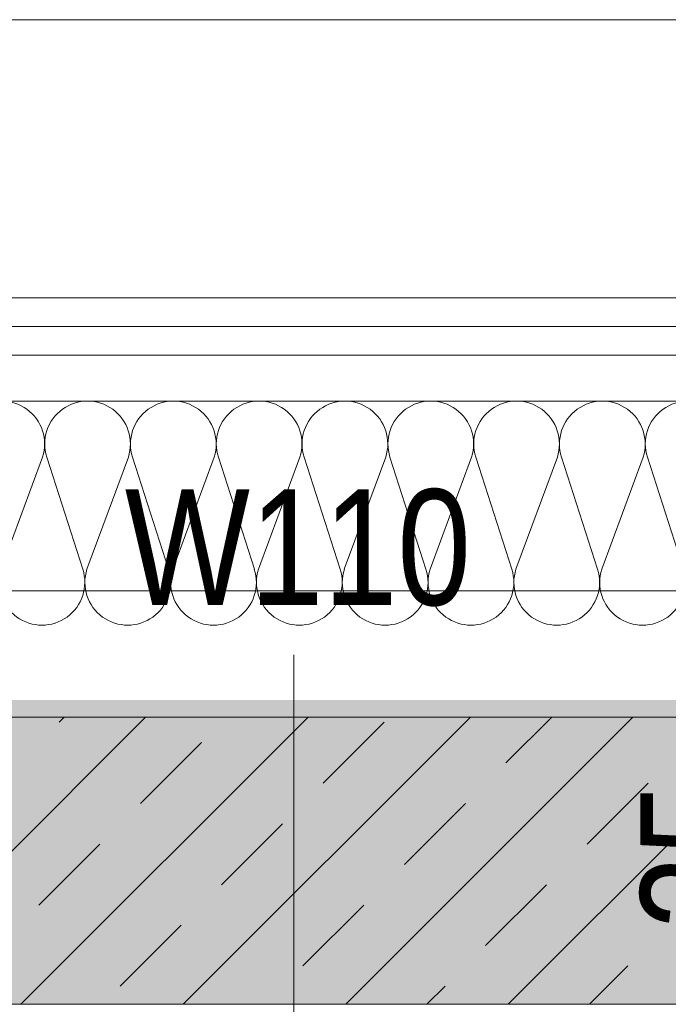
# Model space of a CAD drawing. Extents: x -720 to 300, y 62 to 1162.
# Tile 106 of 143: x -29 to -18, y 901 to 919. Entities that reach past the tile are written whole.
import ezdxf
from ezdxf.lldxf.tags import DXFTag

# ---------------------------------------------------------------- set-up
doc = ezdxf.new("R2010")
doc.units = 0
doc.layers.get('0').update_dxf_attribs({"lineweight": 13})
for name, color, linetype, lineweight, true_color in [('30 -33 Aussenwände- 7 Fassade_ Elemente', 7, 'Continuous', 9, 0x00aacc), ('30 -34 Innenwände- 1 tragend', 7, 'Continuous', 13, 0xdd0806), ('30 -34 Innenwände- 2 nichttragend', 7, 'Continuous', 18, 0xff7fe6), ('70 -76 Bemaßung- 2 Allgemein', 9, 'Continuous', 5, 0x808080), ('iwb_Schraffur_F90_feuerbestaendig', 1, 'Continuous', 13, 0xff0000), ('iwb_Sichtbeton', 2, 'Continuous', 50, 0xffff00), ('iwb_Sichtbeton-Shading', 2, 'Continuous', 50, 0xffff00)]:
    doc.layers.add(name, color=color, linetype=linetype, lineweight=lineweight, true_color=true_color)
doc.layers.add('70 -75 Raumstempel- 3 Wandstempel', color=7, linetype='Continuous', lineweight=50)
doc.layers.add('Keine', color=7, linetype='Continuous', lineweight=9)
doc.styles.get("Standard").update_dxf_attribs({"font": 'ARIALN.TTF'})
tags = doc.linetypes.add('fein_strichliert-A06G94028I', pattern=[4, 1, -2, 1]).pattern_tags.tags
tags[8:9] = [DXFTag(74, 4), DXFTag(75, 0), DXFTag(340, '0'), DXFTag(46, 0.0), DXFTag(50, 0.0), DXFTag(44, 0.0), DXFTag(45, 0.0)]
tags[6:7] = [DXFTag(74, 4), DXFTag(75, 0), DXFTag(340, '0'), DXFTag(46, 0.0), DXFTag(50, 0.0), DXFTag(44, 0.0), DXFTag(45, 0.0)]
tags[4:5] = [DXFTag(74, 4), DXFTag(75, 0), DXFTag(340, '0'), DXFTag(46, 0.0), DXFTag(50, 0.0), DXFTag(44, 0.0), DXFTag(45, 0.0)]

# ---------------------------------------------------------------- blocks, each defined once
blk = doc.blocks.new('Shading-A06G93YF8I', base_point=(-665.956, 777.712))
at = {"layer": 'iwb_Sichtbeton-Shading', "color": 51, "true_color": 0xffff7f}
blk.add_solid([(-41.856, 906.112), (-41.856, 906.712), (-0.856, 906.112), (-0.856, 906.712)], dxfattribs=at)
blk = doc.blocks.new('Referenz-A06G94038I')
at = {"layer": '30 -33 Aussenwände- 7 Fassade_ Elemente', "color": 0, "linetype": 'fein_strichliert-A06G94028I', "lineweight": -2, "ltscale": 0.13}
blk.add_line((-149.357, 918.552), (-10.297, 918.552), dxfattribs=at)
at = {"layer": '30 -33 Aussenwände- 7 Fassade_ Elemente', "color": 0, "linetype": 'Continuous', "lineweight": -2, "ltscale": 0.13}
for p, q in [((-50.324, 913.712), (-5.257, 913.712)), ((-5.257, 911.912), (-50.324, 911.912)), ((-29.738, 908.987), (-29.017, 910.937)), ((-28.944, 910.937), (-28.317, 908.987)), ((-28.244, 908.987), (-27.523, 910.937)), ((-27.45, 910.937), (-26.823, 908.987)), ((-26.75, 908.987), (-26.029, 910.937)), ((-25.956, 910.937), (-25.329, 908.987)), ((-25.256, 908.987), (-24.535, 910.937)), ((-24.462, 910.937), (-23.836, 908.987)), ((-23.763, 908.987), (-23.042, 910.937)), ((-22.969, 910.937), (-22.342, 908.987)), ((-22.269, 908.987), (-21.548, 910.937)), ((-21.475, 910.937), (-20.848, 908.987)), ((-20.775, 908.987), (-20.054, 910.937)), ((-19.981, 910.937), (-19.354, 908.987)), ((-19.281, 908.987), (-18.56, 910.937)), ((-18.487, 910.937), (-17.86, 908.987))]:
    blk.add_line(p, q, dxfattribs=at)
for centre, major_axis, end_param in [((-29.727, 911.166), (0.71, -0.229), 3.764652), ((-28.233, 911.166), (0.71, -0.229), 3.764652), ((-26.74, 911.166), (0.71, -0.229), 3.764652), ((-25.246, 911.166), (0.71, -0.229), 3.764652), ((-23.752, 911.166), (0.71, -0.229), 3.764652), ((-22.258, 911.166), (0.71, -0.229), 3.764652), ((-20.764, 911.166), (0.71, -0.229), 3.764652), ((-19.271, 911.166), (0.71, -0.229), 3.764652), ((-17.777, 911.166), (0.71, -0.229), 3.764652), ((-29.027, 908.758), (-0.71, 0.229), 3.765224), ((-27.534, 908.758), (-0.71, 0.229), 3.765224), ((-26.04, 908.758), (-0.71, 0.229), 3.765224), ((-24.546, 908.758), (-0.71, 0.229), 3.765224), ((-23.052, 908.758), (-0.71, 0.229), 3.765224), ((-21.558, 908.758), (-0.71, 0.229), 3.765224), ((-20.065, 908.758), (-0.71, 0.229), 3.765224), ((-18.571, 908.758), (-0.71, 0.229), 3.765224)]:
    blk.add_ellipse(centre, major_axis=major_axis, ratio=1, start_param=0, end_param=end_param, dxfattribs=at)
at = {"layer": '30 -34 Innenwände- 1 tragend', "color": 0, "linetype": 'Continuous', "lineweight": -2, "ltscale": 0.13}
for p, q in [((-41.857, 906.412), (-0.857, 906.412)), ((-36.857, 901.412), (4.143, 901.412))]:
    blk.add_line(p, q, dxfattribs=at)
at = {"layer": '30 -34 Innenwände- 1 tragend', "color": 0, "lineweight": -2}
for p, q in [((-41.857, 906.412), (-0.857, 906.412)), ((-32.223, 901.412), (-27.223, 906.412)), ((-32.223, 901.412), (-27.223, 906.412)), ((-29.395, 901.412), (-24.395, 906.412)), ((-29.395, 901.412), (-24.395, 906.412)), ((-28.727, 906.322), (-28.638, 906.412)), ((-28.727, 906.322), (-28.638, 906.412)), ((-26.567, 901.412), (-21.567, 906.412)), ((-26.567, 901.412), (-21.567, 906.412)), ((-23.738, 901.412), (-18.738, 906.412)), ((-23.738, 901.412), (-18.738, 906.412)), ((-20.949, 905.615), (-20.152, 906.412)), ((-20.949, 905.615), (-20.152, 906.412)), ((-20.91, 901.412), (-15.91, 906.412)), ((-20.91, 901.412), (-15.91, 906.412)), ((-24.131, 905.262), (-23.07, 906.322)), ((-24.131, 905.262), (-23.07, 906.322)), ((-27.313, 904.908), (-26.252, 905.969)), ((-27.313, 904.908), (-26.252, 905.969)), ((-19.535, 904.201), (-18.474, 905.262)), ((-19.535, 904.201), (-18.474, 905.262)), ((-22.717, 903.848), (-21.656, 904.908)), ((-22.717, 903.848), (-21.656, 904.908)), ((-25.899, 903.494), (-24.838, 904.555)), ((-25.899, 903.494), (-24.838, 904.555)), ((-29.081, 903.14), (-28.02, 904.201)), ((-29.081, 903.14), (-28.02, 904.201)), ((-21.303, 902.433), (-20.242, 903.494)), ((-21.303, 902.433), (-20.242, 903.494)), ((-24.485, 902.08), (-23.424, 903.14)), ((-24.485, 902.08), (-23.424, 903.14)), ((-27.667, 901.726), (-26.606, 902.787)), ((-27.667, 901.726), (-26.606, 902.787)), ((-19.495, 901.412), (-18.828, 902.08)), ((-19.495, 901.412), (-18.828, 902.08)), ((-22.324, 901.412), (-22.01, 901.726)), ((-22.324, 901.412), (-22.01, 901.726)), ((-36.857, 901.412), (4.143, 901.412))]:
    blk.add_line(p, q, dxfattribs=at)
at = {"layer": '30 -34 Innenwände- 2 nichttragend', "color": 0, "lineweight": -2}
for p, q in [((-52.124, 913.712), (-2.857, 913.712)), ((-4.757, 913.212), (-50.224, 913.212)), ((-4.757, 913.212), (-50.224, 913.212)), ((-50.224, 912.712), (-4.757, 912.712)), ((-50.224, 912.712), (-4.757, 912.712)), ((-2.857, 908.612), (-52.124, 908.612))]:
    blk.add_line(p, q, dxfattribs=at)
at = {"layer": 'Keine', "color": 0, "lineweight": -2}
blk.add_line((-24.641, 907.497), (-24.641, 900.327), dxfattribs=at)
at = {"layer": '70 -75 Raumstempel- 3 Wandstempel', "color": 0, "linetype": 'Continuous', "lineweight": -2, "ltscale": 0.13, "insert": (-27.583, 910.376), "char_height": 2.01377, "attachment_point": 1}
blk.add_mtext('{\\fArial Narrow;W110}', dxfattribs=at)
at = {"layer": '70 -76 Bemaßung- 2 Allgemein', "color": 0, "linetype": 'Continuous', "lineweight": -2, "ltscale": 0.13, "insert": (-18.607, 902.71), "char_height": 2.01377, "attachment_point": 1, "rotation": 90}
blk.add_mtext('{\\fArial Narrow;25}', dxfattribs=at)
blk = doc.blocks.new('Referenz-A06G94058I')
at = {"layer": 'iwb_Schraffur_F90_feuerbestaendig', "linetype": 'Continuous', "ltscale": 0.13}
blk.add_hatch(color=256, dxfattribs=at).paths.add_polyline_path([(-41.856, 906.412), (4.144, 906.412), (4.144, 901.412), (-36.856, 901.412), (-36.856, 891.912), (-41.856, 891.912)])
at = {"layer": 'iwb_Sichtbeton', "linetype": 'Continuous', "ltscale": 0.5}
blk.add_solid([(-41.856, 906.112), (-41.856, 906.712), (-0.856, 906.112), (-0.856, 906.712)], dxfattribs=at)

msp = doc.modelspace()

# ---------------------------------------------------------------- block references
at = {"color": 8, "lineweight": 13, "ltscale": 0.13, "true_color": 0x808080}
msp.add_blockref('Referenz-A06G94038I', (0, 0), dxfattribs=at)
at = {"color": 8, "lineweight": 25, "ltscale": 0.25, "true_color": 0x808080}
msp.add_blockref('Referenz-A06G94058I', (0, 0), dxfattribs=at)
msp.add_blockref('Shading-A06G93YF8I', (-665.956, 777.712))

doc.saveas('drawing.dxf')
